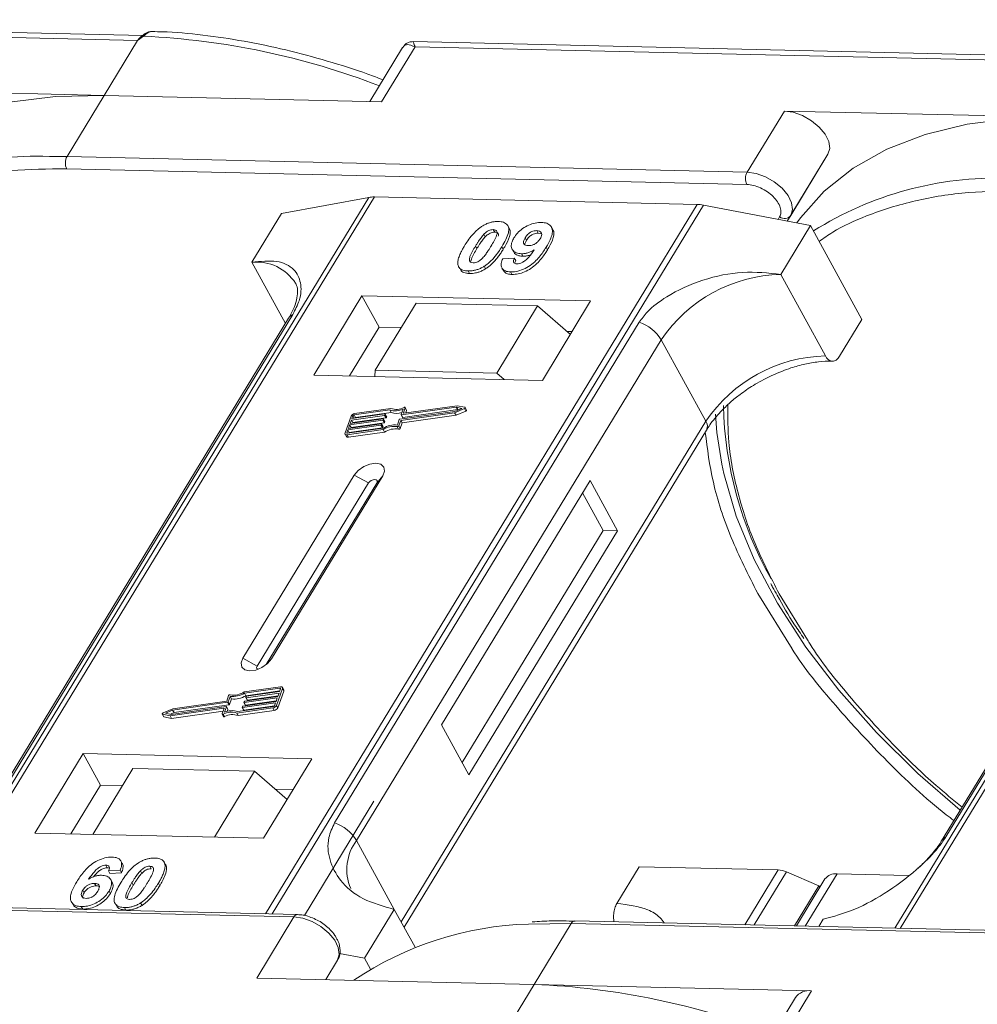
# Model space of a CAD drawing. Header units: millimetres. Extents: x -645 to 830, y -176 to 857.
# Tile 61 of 76: x 460 to 504, y 659 to 704. Entities that reach past the tile are written whole.
import ezdxf

# ---------------------------------------------------------------- set-up
doc = ezdxf.new("R2010")
doc.units = ezdxf.units.MM

msp = doc.modelspace()

# ---------------------------------------------------------------- linework, layer by layer
at = {"color": 7, "linetype": 'Continuous', "lineweight": 15}
for p, q in [((465.817, 703.328), (434.734, 704.041)), ((434.822, 703.807), (465.587, 703.101)), ((465.587, 703.101), (464.074, 700.615)), ((465.856, 703.29), (465.587, 703.101)), ((509.131, 702.334), (478.048, 703.047)), ((477.572, 702.779), (476.088, 700.339)), ((476.623, 700.327), (478.136, 702.813)), ((478.136, 702.813), (508.901, 702.107)), ((464.074, 700.615), (451.525, 700.903)), ((462.393, 697.853), (464.074, 700.615)), ((464.074, 700.615), (476.623, 700.327)), ((494.839, 699.909), (493.158, 697.147)), ((507.388, 699.621), (494.839, 699.909)), ((462.393, 697.853), (461.594, 697.858)), ((493.158, 697.147), (462.393, 697.853)), ((496.813, 697.951), (494.974, 694.929)), ((495.132, 695.189), (496.813, 697.951)), ((462.381, 697.293), (493.145, 696.587)), ((476.041, 696.002), (456.529, 663.936)), ((456.771, 663.93), (476.298, 696.021)), ((472.101, 695.277), (476.041, 696.002)), ((476.298, 696.021), (490.893, 695.687)), ((490.893, 695.687), (471.366, 663.595)), ((471.666, 663.588), (491.178, 695.655)), ((491.178, 695.655), (496.021, 694.729)), ((472.101, 695.277), (470.757, 693.068)), ((494.626, 695.119), (494.559, 695.008)), ((494.974, 694.929), (495.132, 695.189)), ((519.355, 695.009), (499.843, 662.942)), ((500.085, 662.936), (519.612, 695.028)), ((481.676, 694.545), (481.738, 694.432)), ((482.394, 694.609), (482.332, 694.722)), ((483.705, 694.387), (483.643, 694.5)), ((484.363, 694.55), (484.301, 694.664)), ((494.676, 692.519), (496.021, 694.729)), ((496.021, 694.729), (498.349, 690.473)), ((481.252, 694.335), (481.314, 694.221)), ((483.116, 694.177), (483.178, 694.063)), ((483.705, 694.387), (483.82, 694.363)), ((480.872, 693.803), (480.934, 693.69)), ((482.125, 693.658), (482.063, 693.771)), ((482.527, 693.655), (482.59, 693.541)), ((484.126, 693.631), (484.063, 693.745)), ((482.1, 693.224), (482.625, 693.259)), ((482.625, 693.259), (482.687, 693.146)), ((482.946, 693.453), (483.008, 693.34)), ((470.757, 693.068), (472.271, 690.3)), ((480.156, 692.799), (480.218, 692.685)), ((480.539, 692.675), (480.601, 692.562)), ((481.265, 692.886), (481.327, 692.773)), ((482.067, 692.805), (482.13, 692.692)), ((482.458, 692.631), (482.52, 692.518)), ((496.694, 688.831), (494.676, 692.519)), ((475.735, 691.553), (473.55, 687.963)), ((486.078, 691.316), (475.735, 691.553)), ((475.735, 691.553), (476.511, 690.135)), ((483.893, 687.725), (486.078, 691.316)), ((478.185, 691.217), (476.336, 688.179)), ((483.68, 691.091), (478.185, 691.217)), ((481.831, 688.053), (483.68, 691.091)), ((483.68, 691.091), (485.16, 689.806)), ((472.418, 690.543), (458.637, 667.894)), ((458.83, 668.062), (472.611, 690.711)), ((497.34, 688.816), (498.349, 690.473)), ((488.275, 690.352), (474.493, 667.702)), ((476.511, 690.135), (475.166, 687.926)), ((477.512, 690.112), (476.511, 690.135)), ((475.49, 666.913), (489.272, 689.562)), ((485.238, 689.935), (485.006, 689.94)), ((491.29, 685.874), (489.272, 689.562)), ((515.732, 689.549), (501.951, 666.9)), ((502.144, 667.068), (515.925, 689.717)), ((476.336, 688.179), (476.315, 687.899)), ((481.831, 688.053), (476.336, 688.179)), ((473.55, 687.963), (483.893, 687.725)), ((482.163, 687.765), (481.831, 688.053)), ((476.988, 686.388), (475.379, 686.16)), ((477.037, 686.456), (475.402, 686.224)), ((477.05, 686.275), (476.988, 686.388)), ((477.504, 686.174), (477.592, 686.421)), ((480.002, 686.514), (477.519, 686.161)), ((477.581, 686.047), (480.064, 686.4)), ((477.609, 686.249), (477.692, 686.48)), ((480.042, 686.58), (477.624, 686.236)), ((477.754, 686.383), (477.692, 686.497)), ((477.692, 686.48), (477.754, 686.367)), ((479.927, 686.261), (480.37, 686.447)), ((479.933, 686.322), (480.259, 686.459)), ((480.259, 686.459), (480.002, 686.514)), ((480.064, 686.4), (480.002, 686.514)), ((480.391, 686.506), (480.042, 686.58)), ((480.064, 686.4), (480.1, 686.392)), ((480.37, 686.447), (480.432, 686.333)), ((480.467, 686.383), (480.405, 686.496)), ((475.244, 686.11), (474.969, 685.344)), ((475.2, 685.771), (476.694, 685.983)), ((476.752, 686.143), (475.257, 685.931)), ((475.28, 685.995), (476.774, 686.207)), ((475.326, 686.122), (475.28, 685.995)), ((475.319, 685.817), (476.814, 686.029)), ((475.388, 686.01), (475.326, 686.122)), ((475.379, 686.16), (475.441, 686.046)), ((475.441, 686.046), (477.05, 686.275)), ((476.709, 685.97), (476.698, 685.938)), ((476.771, 685.865), (476.709, 685.978)), ((476.771, 685.857), (476.709, 685.97)), ((476.814, 686.029), (476.752, 686.143)), ((476.789, 686.194), (476.778, 686.162)), ((476.84, 686.048), (476.778, 686.162)), ((476.851, 686.088), (476.789, 686.202)), ((476.851, 686.08), (476.789, 686.194)), ((476.84, 686.048), (476.851, 686.08)), ((477.335, 685.704), (477.423, 685.95)), ((477.45, 685.969), (479.933, 686.322)), ((477.489, 685.914), (479.927, 686.261)), ((477.504, 686.166), (477.566, 686.052)), ((477.581, 686.047), (477.519, 686.161)), ((477.551, 685.801), (479.989, 686.147)), ((477.616, 686.237), (477.609, 686.249)), ((477.712, 686.249), (477.754, 686.367)), ((479.989, 686.147), (479.927, 686.261)), ((479.989, 686.147), (480.432, 686.333)), ((475.058, 685.266), (476.693, 685.498)), ((475.081, 685.33), (476.69, 685.559)), ((476.591, 685.696), (475.097, 685.484)), ((475.12, 685.548), (476.614, 685.76)), ((475.177, 685.707), (475.12, 685.548)), ((475.159, 685.37), (476.653, 685.583)), ((476.671, 685.919), (475.177, 685.707)), ((475.239, 685.594), (475.177, 685.707)), ((475.257, 685.931), (475.2, 685.771)), ((475.228, 685.563), (475.239, 685.594)), ((475.239, 685.594), (476.733, 685.806)), ((475.319, 685.817), (475.257, 685.931)), ((475.308, 685.786), (475.319, 685.817)), ((476.653, 685.583), (476.591, 685.696)), ((476.629, 685.747), (476.617, 685.715)), ((476.679, 685.601), (476.617, 685.715)), ((476.691, 685.642), (476.629, 685.755)), ((476.629, 685.747), (476.691, 685.633)), ((476.733, 685.806), (476.671, 685.919)), ((476.679, 685.601), (476.691, 685.633)), ((476.755, 685.385), (476.693, 685.498)), ((476.76, 685.825), (476.698, 685.938)), ((476.76, 685.825), (476.771, 685.857)), ((477.331, 685.63), (477.393, 685.517)), ((477.4, 685.667), (477.489, 685.914)), ((477.462, 685.554), (477.4, 685.667)), ((477.462, 685.554), (477.551, 685.801)), ((477.551, 685.801), (477.489, 685.914)), ((491.29, 685.874), (477.508, 663.225)), ((474.97, 685.295), (475.032, 685.182)), ((475.097, 685.484), (475.051, 685.356)), ((475.051, 685.356), (475.065, 685.33)), ((475.12, 685.153), (475.058, 685.266)), ((475.159, 685.37), (475.097, 685.484)), ((475.12, 685.153), (476.755, 685.385)), ((475.148, 685.34), (475.159, 685.37)), ((477.637, 662.99), (491.32, 685.478)), ((475.386, 683.439), (470.344, 675.153)), ((471.637, 675.123), (476.679, 683.41)), ((475.386, 683.439), (476.034, 683.088)), ((476.679, 683.41), (476.403, 683.08)), ((476.034, 683.088), (470.992, 674.802)), ((471.406, 674.868), (476.403, 683.08)), ((486.053, 683.194), (479.33, 672.146)), ((487.295, 680.925), (486.053, 683.194)), ((486.648, 680.94), (485.717, 682.642)), ((480.261, 670.444), (486.648, 680.94)), ((480.572, 669.877), (487.295, 680.925)), ((487.295, 680.925), (486.648, 680.94)), ((493.634, 678.089), (495.189, 675.58)), ((495.883, 675.988), (494.604, 678.066)), ((470.992, 674.802), (470.344, 675.153)), ((471.637, 675.123), (471.467, 674.92)), ((472.047, 673.863), (470.413, 673.631)), ((472.025, 673.799), (470.415, 673.571)), ((470.478, 673.457), (470.415, 673.571)), ((470.478, 673.457), (472.02, 673.676)), ((471.986, 673.582), (470.491, 673.37)), ((470.514, 673.433), (472.008, 673.646)), ((471.862, 673.019), (472.137, 673.785)), ((471.924, 672.905), (472.199, 673.671)), ((471.928, 673.422), (471.986, 673.582)), ((472.008, 673.646), (472.054, 673.773)), ((472.048, 673.756), (472.025, 673.799)), ((472.198, 673.721), (472.136, 673.834)), ((472.137, 673.785), (472.199, 673.671)), ((469.655, 673.16), (467.172, 672.807)), ((469.617, 673.215), (467.178, 672.869)), ((467.234, 672.694), (469.718, 673.047)), ((469.705, 673.462), (469.617, 673.215)), ((469.718, 673.047), (469.655, 673.16)), ((469.77, 673.426), (469.682, 673.179)), ((469.744, 673.065), (469.682, 673.179)), ((469.744, 673.065), (469.833, 673.312)), ((469.833, 673.312), (469.77, 673.426)), ((471.825, 673.135), (470.331, 672.923)), ((470.354, 672.987), (471.848, 673.199)), ((470.396, 673.159), (470.408, 673.191)), ((470.396, 673.151), (470.458, 673.037)), ((471.905, 673.358), (470.411, 673.146)), ((470.473, 673.033), (470.411, 673.146)), ((470.434, 673.21), (471.928, 673.422)), ((470.473, 673.033), (471.859, 673.229)), ((470.476, 673.383), (470.488, 673.414)), ((470.477, 673.374), (470.539, 673.261)), ((470.553, 673.256), (470.491, 673.37)), ((470.553, 673.256), (471.939, 673.453)), ((471.779, 673.007), (471.825, 673.135)), ((471.848, 673.199), (471.905, 673.358)), ((466.7, 672.633), (466.762, 672.52)), ((466.714, 672.624), (467.063, 672.55)), ((466.777, 672.51), (466.714, 672.624)), ((467.178, 672.869), (466.736, 672.682)), ((467.172, 672.807), (466.847, 672.67)), ((466.847, 672.67), (467.103, 672.616)), ((467.063, 672.55), (469.481, 672.893)), ((467.067, 672.624), (467.234, 672.694)), ((467.103, 672.616), (469.587, 672.968)), ((467.126, 672.436), (469.456, 672.767)), ((467.234, 672.694), (467.172, 672.807)), ((469.496, 672.88), (469.413, 672.649)), ((469.414, 672.632), (469.476, 672.519)), ((469.524, 672.515), (469.462, 672.628)), ((469.493, 672.871), (469.481, 672.893)), ((469.602, 672.955), (469.513, 672.709)), ((469.663, 672.85), (469.601, 672.964)), ((469.664, 672.842), (469.602, 672.955)), ((469.63, 672.748), (469.664, 672.842)), ((470.069, 672.673), (471.704, 672.906)), ((470.131, 672.56), (470.069, 672.673)), ((470.117, 672.741), (471.726, 672.969)), ((470.131, 672.56), (471.766, 672.792)), ((470.316, 672.936), (470.327, 672.968)), ((470.316, 672.927), (470.378, 672.814)), ((470.393, 672.809), (470.331, 672.923)), ((470.393, 672.809), (471.779, 673.006)), ((471.704, 672.906), (471.766, 672.792)), ((471.924, 672.905), (471.862, 673.019)), ((466.777, 672.51), (467.126, 672.436)), ((467.126, 672.436), (467.063, 672.55)), ((479.33, 672.146), (480.572, 669.877)), ((463.129, 670.838), (460.945, 667.247)), ((473.473, 670.6), (463.129, 670.838)), ((463.129, 670.838), (463.905, 669.419)), ((471.288, 667.01), (473.473, 670.6)), ((465.378, 670.17), (463.563, 667.187)), ((465.378, 670.17), (470.873, 670.044)), ((469.058, 667.061), (470.873, 670.044)), ((470.873, 670.044), (472.353, 668.759)), ((463.905, 669.419), (462.561, 667.21)), ((464.907, 669.396), (463.905, 669.419)), ((472.633, 669.219), (471.801, 669.238)), ((476.275, 668.687), (473.132, 663.522)), ((460.945, 667.247), (471.288, 667.01)), ((475.49, 666.913), (477.197, 663.793)), ((464.893, 665.871), (464.831, 665.985)), ((466.748, 665.981), (466.743, 665.991)), ((464.152, 665.792), (464.215, 665.678)), ((464.799, 665.565), (464.273, 665.53)), ((464.273, 665.53), (464.336, 665.417)), ((464.799, 665.565), (464.861, 665.452)), ((465.773, 665.423), (465.711, 665.536)), ((466.136, 665.746), (466.198, 665.633)), ((466.813, 665.874), (466.876, 665.76)), ((487.264, 664.062), (488.273, 665.719)), ((488.273, 665.719), (494.558, 665.575)), ((494.558, 665.575), (493.051, 663.098)), ((494.935, 665.486), (493.476, 663.088)), ((494.935, 665.486), (496.403, 664.86)), ((464.336, 665.417), (464.861, 665.452)), ((464.434, 665.019), (464.372, 665.133)), ((496.674, 665.168), (495.382, 663.044)), ((495.784, 663.035), (497.224, 665.401)), ((500.442, 665.328), (497.224, 665.401)), ((463.105, 664.66), (463.167, 664.547)), ((463.644, 664.97), (463.706, 664.857)), ((464.293, 664.623), (464.355, 664.51)), ((465.331, 665.003), (465.393, 664.889)), ((466.524, 664.975), (466.586, 664.862)), ((495.299, 663.046), (496.403, 664.86)), ((496.443, 664.787), (496.403, 664.86)), ((441.889, 664.156), (472.654, 663.45)), ((472.818, 663.562), (442.053, 664.268)), ((462.597, 664.128), (462.659, 664.015)), ((463.041, 663.921), (463.103, 663.808)), ((464.565, 664.069), (464.627, 663.955)), ((464.998, 663.876), (465.06, 663.763)), ((465.724, 664.087), (465.786, 663.974)), ((477.197, 663.793), (475.853, 661.583)), ((477.197, 663.793), (478.135, 662.078)), ((472.654, 663.45), (470.973, 660.688)), ((516.132, 662.568), (485.367, 663.274)), ((496.393, 663.021), (496.592, 663.348)), ((483.26, 663.127), (485.203, 663.162)), ((483.522, 660.4), (485.203, 663.162)), ((485.203, 663.162), (515.968, 662.456)), ((474.628, 661.492), (474.095, 660.616)), ((474.095, 660.616), (474.628, 661.492)), ((474.716, 661.801), (475.853, 661.583)), ((475.853, 661.583), (476.122, 661.091)), ((470.973, 660.688), (483.522, 660.4)), ((483.522, 660.4), (482.01, 657.914)), ((496.072, 660.112), (483.522, 660.4)), ((494.559, 657.626), (496.072, 660.112)), ((495.339, 659.8), (493.658, 657.037))]:
    msp.add_line(p, q, dxfattribs=at)
at = {"color": 7, "linetype": 'Continuous', "lineweight": 15, "flags": 128}
for points in [[(465.856, 703.29), (465.841, 703.3), (465.828, 703.306), (465.816, 703.311), (465.805, 703.313), (465.797, 703.312), (465.791, 703.309), (465.786, 703.303), (465.783, 703.295)], [(464.074, 700.615), (461.867, 700.563), (459.799, 700.303), (457.891, 699.838), (456.164, 699.174), (454.639, 698.317), (453.33, 697.277), (452.254, 696.066), (452.092, 695.84)], [(496.813, 697.951), (496.893, 698.213), (496.849, 698.524), (496.686, 698.856), (496.417, 699.181), (496.065, 699.471), (495.662, 699.701), (495.241, 699.852), (494.839, 699.909)], [(507.388, 699.621), (505.181, 699.569), (503.113, 699.309), (501.205, 698.845), (499.478, 698.18), (497.953, 697.323), (496.644, 696.284), (495.568, 695.072), (495.406, 694.846)], [(495.132, 695.189), (495.212, 695.451), (495.168, 695.762), (495.005, 696.094), (494.736, 696.419), (494.385, 696.709), (493.981, 696.939), (493.56, 697.09), (493.158, 697.147)], [(477.643, 686.501), (477.654, 686.505), (477.665, 686.507), (477.674, 686.507), (477.683, 686.505), (477.689, 686.501), (477.692, 686.495), (477.694, 686.488), (477.692, 686.48)], [(480.391, 686.506), (480.399, 686.502), (480.405, 686.497), (480.407, 686.489), (480.405, 686.48), (480.4, 686.47), (480.392, 686.461), (480.382, 686.453), (480.37, 686.447)], [(476.694, 685.983), (476.698, 685.984), (476.702, 685.983), (476.705, 685.982), (476.707, 685.981), (476.709, 685.979), (476.71, 685.976), (476.71, 685.973), (476.709, 685.97)], [(476.774, 686.207), (476.778, 686.207), (476.782, 686.207), (476.785, 686.206), (476.787, 686.204), (476.789, 686.202), (476.79, 686.2), (476.79, 686.197), (476.789, 686.194)], [(477.519, 686.161), (477.515, 686.161), (477.511, 686.161), (477.508, 686.162), (477.506, 686.163), (477.504, 686.166), (477.503, 686.168), (477.503, 686.171), (477.504, 686.174)], [(477.624, 686.236), (477.62, 686.236), (477.616, 686.237), (477.613, 686.237), (477.611, 686.239), (477.609, 686.241), (477.608, 686.244), (477.608, 686.246), (477.609, 686.249)], [(480.432, 686.333), (480.444, 686.34), (480.454, 686.348), (480.462, 686.357), (480.467, 686.366), (480.469, 686.375), (480.467, 686.383)], [(492.008, 683.938), (491.789, 685.372), (491.732, 686.202)], [(476.614, 685.76), (476.618, 685.76), (476.621, 685.76), (476.624, 685.759), (476.627, 685.757), (476.629, 685.755), (476.629, 685.753), (476.63, 685.75), (476.629, 685.747)], [(475.058, 685.266), (475.034, 685.265), (475.013, 685.267), (474.995, 685.273), (474.98, 685.282), (474.97, 685.294), (474.965, 685.309), (474.964, 685.326), (474.969, 685.344)], [(475.051, 685.356), (475.05, 685.35), (475.05, 685.344), (475.052, 685.339), (475.055, 685.335), (475.06, 685.332), (475.066, 685.33), (475.073, 685.33), (475.081, 685.33)], [(476.679, 683.41), (476.758, 683.622), (476.727, 683.805), (476.59, 683.929), (476.369, 683.977), (476.096, 683.941), (475.813, 683.826), (475.564, 683.65), (475.386, 683.439)], [(502.789, 668.278), (500.875, 669.943), (499.001, 671.792), (497.308, 673.704), (495.813, 675.66), (494.533, 677.64), (493.481, 679.621), (492.667, 681.584), (492.101, 683.508), (492.008, 683.938)], [(476.403, 683.08), (476.426, 683.141), (476.417, 683.192), (476.378, 683.228), (476.314, 683.242), (476.237, 683.231), (476.156, 683.198), (476.085, 683.148), (476.034, 683.088)], [(470.344, 675.153), (470.264, 674.941), (470.296, 674.758), (470.432, 674.634), (470.654, 674.586), (470.927, 674.622), (471.21, 674.737), (471.459, 674.913), (471.637, 675.123)], [(470.992, 674.802), (470.97, 674.742), (470.979, 674.69), (471.018, 674.654), (471.022, 674.652)], [(472.054, 673.773), (472.056, 673.779), (472.056, 673.785), (472.054, 673.79), (472.05, 673.794), (472.046, 673.797), (472.039, 673.799), (472.032, 673.8), (472.025, 673.799)], [(472.047, 673.863), (472.071, 673.865), (472.092, 673.863), (472.11, 673.857), (472.125, 673.847), (472.135, 673.835), (472.141, 673.82), (472.141, 673.803), (472.137, 673.785)], [(470.411, 673.146), (470.407, 673.146), (470.404, 673.146), (470.401, 673.147), (470.398, 673.149), (470.396, 673.151), (470.396, 673.153), (470.395, 673.156), (470.396, 673.159)], [(470.491, 673.37), (470.487, 673.369), (470.484, 673.37), (470.481, 673.371), (470.478, 673.372), (470.477, 673.374), (470.476, 673.377), (470.476, 673.38), (470.476, 673.383)], [(466.714, 672.624), (466.706, 672.627), (466.7, 672.633), (466.698, 672.641), (466.7, 672.649), (466.705, 672.659), (466.713, 672.668), (466.724, 672.676), (466.736, 672.682)], [(469.462, 672.628), (469.451, 672.625), (469.441, 672.623), (469.431, 672.623), (469.423, 672.625), (469.417, 672.629), (469.413, 672.634), (469.412, 672.641), (469.413, 672.649)], [(469.481, 672.893), (469.485, 672.893), (469.489, 672.893), (469.492, 672.892), (469.494, 672.89), (469.496, 672.888), (469.497, 672.886), (469.497, 672.883), (469.496, 672.88)], [(469.587, 672.968), (469.591, 672.969), (469.594, 672.968), (469.597, 672.967), (469.6, 672.966), (469.601, 672.964), (469.602, 672.961), (469.602, 672.958), (469.602, 672.955)], [(470.331, 672.923), (470.327, 672.922), (470.323, 672.923), (470.32, 672.924), (470.318, 672.925), (470.316, 672.927), (470.315, 672.93), (470.315, 672.933), (470.316, 672.936)], [(469.476, 672.519), (469.479, 672.515), (469.485, 672.511), (469.493, 672.509), (469.503, 672.509), (469.513, 672.511), (469.524, 672.515)], [(472.654, 663.45), (473.056, 663.392), (473.477, 663.242), (473.88, 663.012), (474.232, 662.722), (474.501, 662.397), (474.664, 662.064), (474.708, 661.754), (474.628, 661.492)]]:
    msp.add_lwpolyline(points, dxfattribs=at)
at = {"color": 7, "linetype": 'Continuous', "lineweight": 15}
for centre, radius, start, end in [((464.33, 669.479), 33.846, 68.8867, 87.4164), ((461.101, 682.399), 15.467, 88.173, 122.2769), ((462.927, 697.561), 0.609, 151.2883, 206.0774), ((493.692, 696.855), 0.609, 151.2883, 206.0774), ((504.415, 681.405), 15.467, 88.173, 122.2769), ((476.262, 694.758), 1.264, 88.3644, 100.0749), ((490.846, 693.956), 1.731, 78.9596, 88.4511), ((494.843, 695.412), 0.365, 233.4992, 322.3259), ((470.973, 690.991), 2.088, 32.7281, 95.9449), ((494.827, 685.825), 6.695, 91.2925, 146.0732), ((472.789, 690.312), 0.437, 114.0472, 148.0355), ((487.697, 688.597), 1.847, 31.4947, 71.765), ((496.845, 682.138), 6.695, 91.2925, 146.0732), ((477.25, 687.162), 0.816, 251.2927, 294.8085), ((477.29, 687.148), 0.737, 249.8549, 298.6145), ((509.021, 687.025), 16.945, 181.473, 209.2705), ((475.428, 686.02), 0.206, 97.4207, 153.8527), ((475.388, 686.092), 0.0686, 97.4207, 153.8527), ((475.45, 685.978), 0.0692, 97.5763, 152.4403), ((476.747, 686.177), 0.0343, 277.4207, 333.8527), ((476.809, 686.063), 0.0343, 277.4207, 333.8527), ((476.842, 686.084), 0.00992, 336.9348, 26.0002), ((477.304, 686.997), 0.765, 250.6487, 287.8017), ((477.454, 685.935), 0.0343, 97.4207, 153.8527), ((477.577, 686.06), 0.0134, 216.6597, 287.1115), ((477.737, 686.375), 0.0192, 336.1246, 26.8104), ((476.587, 685.73), 0.0343, 277.4207, 333.8527), ((476.649, 685.617), 0.0343, 277.4207, 333.8527), ((476.667, 685.953), 0.0343, 277.4207, 333.8527), ((477.233, 684.653), 1.056, 84.4424, 120.9301), ((476.682, 685.637), 0.00992, 336.9348, 26.0002), ((477.181, 684.745), 0.898, 80.3986, 122.9491), ((476.729, 685.84), 0.0343, 277.4207, 333.8527), ((477.243, 684.632), 0.898, 80.3986, 122.9491), ((476.762, 685.861), 0.00992, 336.9348, 26.0002), ((477.34, 685.696), 0.0662, 261.7629, 334.647), ((477.402, 685.582), 0.0662, 261.7629, 334.647), ((490.982, 685.652), 0.38, 332.7392, 35.9387), ((475.096, 685.229), 0.0803, 216.6597, 287.1115), ((469.765, 673.434), 0.0662, 81.7629, 154.647), ((469.873, 674.477), 1.056, 264.4424, 300.9301), ((469.924, 674.384), 0.898, 260.3986, 302.9491), ((472.144, 673.695), 0.0595, 336.9348, 26.0002), ((469.651, 673.194), 0.0343, 277.4207, 333.8527), ((469.713, 673.081), 0.0343, 277.4207, 333.8527), ((469.935, 674.363), 1.056, 264.4424, 300.9301), ((470.438, 673.176), 0.0343, 97.4207, 153.8527), ((470.469, 673.045), 0.0134, 216.6597, 287.1115), ((470.519, 673.399), 0.0343, 97.4207, 153.8527), ((470.549, 673.269), 0.0134, 216.6597, 287.1115), ((469.815, 671.981), 0.737, 69.8549, 118.6145), ((469.855, 671.968), 0.816, 71.2927, 114.8085), ((469.877, 671.868), 0.737, 69.8549, 118.6145), ((469.655, 672.846), 0.00992, 336.9348, 26.0002), ((470.358, 672.953), 0.0343, 97.4207, 153.8527), ((470.389, 672.822), 0.0134, 216.6597, 287.1115), ((471.677, 673.11), 0.206, 277.4207, 333.8527), ((471.718, 673.037), 0.0686, 277.4207, 333.8527), ((471.739, 672.996), 0.206, 277.4207, 333.8527), ((466.779, 672.529), 0.0191, 210.2186, 262.8226), ((473.915, 665.948), 1.847, 31.4947, 71.765), ((477.242, 665.596), 2.191, 143.0587, 202.974), ((502.322, 666.669), 0.437, 114.0436, 148.1804), ((494.513, 664.537), 1.039, 66.0507, 87.522), ((497.152, 664.808), 0.598, 83.0653, 142.99), ((472.827, 663.373), 0.189, 92.0598, 156.0028), ((485.383, 663.075), 0.199, 94.3757, 154.3004), ((483.681, 648.308), 14.825, 91.6287, 124.0831), ((482.103, 626.329), 34.1, 68.9709, 87.6149), ((495.967, 659.34), 0.779, 82.2958, 143.7595)]:
    msp.add_arc(centre, radius, start, end, dxfattribs=at)
for points, knots in [([(466.23, 703.509), (466.19, 703.506), (466.105, 703.501), (465.953, 703.435), (465.852, 703.357), (465.79, 703.309)], [0, 0, 0, 0, 0.249637, 0.538323, 1, 1, 1, 1]), ([(466.267, 703.509), (466.262, 703.511), (466.227, 703.521), (466.154, 703.5), (466.052, 703.456), (465.953, 703.383), (465.886, 703.319), (465.856, 703.29)], [0, 0, 0, 0, 0.0330436, 0.2854264, 0.5318753, 0.785768, 1, 1, 1, 1]), ([(476.685, 701.321), (476.456, 701.409), (475.615, 701.73), (474.144, 702.191), (472.275, 702.694), (470.392, 703.089), (468.524, 703.358), (467.142, 703.495), (466.408, 703.5), (466.266, 703.501)], [0, 0, 0, 0, 0.0642572, 0.235538, 0.4114542, 0.5906981, 0.772379, 0.9558843, 1, 1, 1, 1]), ([(465.797, 703.312), (465.785, 703.303), (465.762, 703.287), (465.739, 703.269), (465.728, 703.261)], [0, 0, 0, 0, 0.518796, 1, 1, 1, 1]), ([(478.136, 702.813), (478.01, 702.864), (477.815, 702.943), (477.64, 702.882), (477.576, 702.779), (477.547, 702.733)], [0, 0, 0, 0, 0.498413, 0.772928, 1, 1, 1, 1]), ([(478.047, 703.047), (477.989, 703.044), (477.89, 703.038), (477.725, 702.961), (477.649, 702.874), (477.608, 702.827)], [0, 0, 0, 0, 0.389383, 0.666862, 1, 1, 1, 1]), ([(478.048, 703.041), (478.048, 703.043), (478.047, 703.065), (478.067, 702.99), (478.113, 702.872), (478.136, 702.813)], [0, 0, 0, 0, 0.044603, 0.521109, 1, 1, 1, 1]), ([(453.101, 695.002), (453.301, 695.145), (453.939, 695.599), (455.369, 696.25), (457.4, 696.885), (459.797, 697.272), (461.528, 697.286), (462.381, 697.293)], [0, 0, 0, 0, 0.088375, 0.281114, 0.527622, 0.767417, 1, 1, 1, 1]), ([(493.145, 696.587), (493.242, 696.578), (493.44, 696.56), (493.765, 696.441), (494.074, 696.265), (494.339, 696.046), (494.543, 695.8), (494.668, 695.546), (494.705, 695.305), (494.652, 695.18), (494.626, 695.119)], [0, 0, 0, 0, 0.1222496, 0.25, 0.3777504, 0.5, 0.6222496, 0.75, 0.8777504, 1, 1, 1, 1]), ([(496.415, 694.008), (496.615, 694.151), (497.253, 694.605), (498.683, 695.257), (500.714, 695.891), (503.111, 696.278), (504.842, 696.292), (505.695, 696.299)], [0, 0, 0, 0, 0.088375, 0.281114, 0.527622, 0.767417, 1, 1, 1, 1]), ([(481.174, 694.702), (481.22, 694.73), (481.312, 694.784), (481.46, 694.846), (481.61, 694.889), (481.733, 694.907), (481.829, 694.914), (481.877, 694.913), (481.9, 694.913)], [0, 0, 0, 0, 0.193776, 0.3936, 0.587864, 0.788908, 0.894169, 1, 1, 1, 1]), ([(481.9, 694.913), (481.984, 694.906), (482.153, 694.89), (482.314, 694.776), (482.391, 694.609), (482.352, 694.274), (482.186, 693.985), (482.063, 693.771)], [0, 0, 0, 0, 0.147566, 0.296688, 0.431278, 0.580404, 1, 1, 1, 1]), ([(482.606, 694.167), (482.656, 694.241), (482.757, 694.39), (482.992, 694.597), (483.273, 694.756), (483.578, 694.858), (483.762, 694.865), (483.857, 694.868)], [0, 0, 0, 0, 0.197927, 0.397728, 0.597413, 0.790584, 1, 1, 1, 1]), ([(483.857, 694.868), (483.941, 694.861), (484.11, 694.845), (484.275, 694.728), (484.361, 694.555), (484.336, 694.256), (484.2, 693.974), (484.083, 693.777), (484.063, 693.745)], [0, 0, 0, 0, 0.148288, 0.297745, 0.443713, 0.607791, 0.934708, 1, 1, 1, 1]), ([(480.375, 693.815), (480.421, 693.888), (480.526, 694.056), (480.751, 694.347), (480.984, 694.578), (481.156, 694.69), (481.174, 694.702)], [0, 0, 0, 0, 0.236731, 0.537555, 0.949668, 1, 1, 1, 1]), ([(481.252, 694.335), (481.29, 694.373), (481.352, 694.434), (481.465, 694.502), (481.567, 694.537), (481.637, 694.545), (481.672, 694.545), (481.676, 694.545)], [0, 0, 0, 0, 0.334804, 0.542561, 0.750382, 0.970721, 1, 1, 1, 1]), ([(481.314, 694.221), (481.352, 694.259), (481.415, 694.321), (481.527, 694.389), (481.629, 694.423), (481.699, 694.431), (481.734, 694.432), (481.738, 694.432)], [0, 0, 0, 0, 0.334804, 0.542561, 0.750382, 0.970721, 1, 1, 1, 1]), ([(481.676, 694.545), (481.711, 694.541), (481.774, 694.534), (481.833, 694.49), (481.857, 694.407), (481.827, 694.254), (481.717, 694.036), (481.618, 693.871), (481.568, 693.787)], [0, 0, 0, 0, 0.104614, 0.188814, 0.273512, 0.444127, 0.719481, 1, 1, 1, 1]), ([(481.738, 694.432), (481.773, 694.428), (481.836, 694.421), (481.895, 694.376), (481.916, 694.316), (481.905, 694.267), (481.899, 694.244)], [0, 0, 0, 0, 0.293658, 0.530016, 0.767769, 1, 1, 1, 1]), ([(482.125, 693.658), (482.168, 693.732), (482.304, 693.962), (482.434, 694.266), (482.454, 694.515), (482.399, 694.583), (482.383, 694.602)], [0, 0, 0, 0, 0.220552, 0.687786, 0.91457, 1, 1, 1, 1]), ([(483.116, 694.177), (483.148, 694.225), (483.199, 694.301), (483.307, 694.399), (483.414, 694.456), (483.531, 694.495), (483.603, 694.498), (483.643, 694.5)], [0, 0, 0, 0, 0.2913202, 0.4655393, 0.6416315, 0.798664, 1, 1, 1, 1]), ([(483.643, 694.5), (483.685, 694.495), (483.768, 694.485), (483.842, 694.418), (483.872, 694.329), (483.847, 694.227), (483.81, 694.16), (483.793, 694.129)], [0, 0, 0, 0, 0.207955, 0.420406, 0.62732, 0.827707, 1, 1, 1, 1]), ([(484.126, 693.631), (484.169, 693.705), (484.299, 693.928), (484.414, 694.228), (484.422, 694.466), (484.365, 694.531), (484.353, 694.544)], [0, 0, 0, 0, 0.2271221, 0.6848597, 0.9348975, 1, 1, 1, 1]), ([(480.872, 693.803), (480.895, 693.84), (480.94, 693.914), (481.005, 694.013), (481.065, 694.102), (481.122, 694.18), (481.182, 694.259), (481.228, 694.309), (481.252, 694.335)], [0, 0, 0, 0, 0.205942, 0.411959, 0.558149, 0.704502, 0.851801, 1, 1, 1, 1]), ([(480.934, 693.69), (480.957, 693.727), (481.002, 693.8), (481.067, 693.9), (481.127, 693.989), (481.184, 694.067), (481.244, 694.145), (481.29, 694.196), (481.314, 694.221)], [0, 0, 0, 0, 0.2059417, 0.4119594, 0.558149, 0.7045024, 0.8518015, 1, 1, 1, 1]), ([(482.946, 693.453), (482.863, 693.462), (482.695, 693.48), (482.541, 693.604), (482.471, 693.777), (482.501, 693.975), (482.574, 694.109), (482.606, 694.167)], [0, 0, 0, 0, 0.210189, 0.421773, 0.623603, 0.837034, 1, 1, 1, 1]), ([(483.254, 693.82), (483.213, 693.824), (483.135, 693.832), (483.061, 693.886), (483.033, 693.96), (483.052, 694.061), (483.092, 694.134), (483.116, 694.177)], [0, 0, 0, 0, 0.213937, 0.398075, 0.583091, 0.751666, 1, 1, 1, 1]), ([(483.104, 693.864), (483.107, 693.887), (483.113, 693.951), (483.153, 694.02), (483.178, 694.063)], [0, 0, 0, 0, 0.366323, 1, 1, 1, 1]), ([(483.178, 694.063), (483.21, 694.111), (483.261, 694.187), (483.369, 694.285), (483.476, 694.343), (483.593, 694.382), (483.665, 694.385), (483.705, 694.387)], [0, 0, 0, 0, 0.29132, 0.465539, 0.641632, 0.798664, 1, 1, 1, 1]), ([(483.793, 694.129), (483.764, 694.086), (483.714, 694.012), (483.601, 693.92), (483.487, 693.861), (483.365, 693.823), (483.291, 693.821), (483.254, 693.82)], [0, 0, 0, 0, 0.2673945, 0.4472142, 0.6271221, 0.8130653, 1, 1, 1, 1]), ([(480.085, 692.916), (480.078, 692.947), (480.064, 693.008), (480.073, 693.141), (480.118, 693.312), (480.2, 693.499), (480.287, 693.667), (480.345, 693.765), (480.375, 693.815)], [0, 0, 0, 0, 0.1184406, 0.2393457, 0.4595932, 0.6849248, 0.8422399, 1, 1, 1, 1]), ([(480.763, 693.044), (480.721, 693.049), (480.654, 693.058), (480.601, 693.109), (480.585, 693.195), (480.618, 693.348), (480.73, 693.563), (480.824, 693.723), (480.872, 693.803)], [0, 0, 0, 0, 0.1253702, 0.2022903, 0.2791788, 0.4647576, 0.7305818, 1, 1, 1, 1]), ([(480.666, 693.121), (480.67, 693.151), (480.683, 693.255), (480.795, 693.451), (480.887, 693.61), (480.934, 693.69)], [0, 0, 0, 0, 0.166989, 0.580698, 1, 1, 1, 1]), ([(481.568, 693.787), (481.545, 693.75), (481.5, 693.677), (481.435, 693.577), (481.375, 693.488), (481.318, 693.409), (481.258, 693.331), (481.211, 693.28), (481.187, 693.254)], [0, 0, 0, 0, 0.20527, 0.410616, 0.55715, 0.703844, 0.851471, 1, 1, 1, 1]), ([(482.063, 693.771), (482.016, 693.698), (481.911, 693.53), (481.691, 693.245), (481.46, 693.015), (481.29, 692.903), (481.265, 692.886)], [0, 0, 0, 0, 0.237281, 0.538591, 0.932677, 1, 1, 1, 1]), ([(481.327, 692.773), (481.37, 692.802), (481.458, 692.862), (481.605, 692.987), (481.76, 693.147), (481.905, 693.328), (482.026, 693.499), (482.092, 693.605), (482.125, 693.658)], [0, 0, 0, 0, 0.118595, 0.239509, 0.447458, 0.659935, 0.829685, 1, 1, 1, 1]), ([(484.063, 693.745), (484.017, 693.671), (483.876, 693.45), (483.631, 693.144), (483.28, 692.867), (482.954, 692.705), (482.669, 692.635), (482.514, 692.632), (482.458, 692.631)], [0, 0, 0, 0, 0.142337, 0.429127, 0.589943, 0.751205, 0.909895, 1, 1, 1, 1]), ([(482.52, 692.518), (482.611, 692.521), (482.793, 692.528), (483.094, 692.627), (483.391, 692.787), (483.731, 693.07), (483.959, 693.366), (484.092, 693.577), (484.126, 693.631)], [0, 0, 0, 0, 0.14324, 0.28761, 0.430449, 0.591135, 0.89544, 1, 1, 1, 1]), ([(482.6, 693.547), (482.612, 693.521), (482.65, 693.435), (482.795, 693.358), (482.945, 693.345), (483.008, 693.34)], [0, 0, 0, 0, 0.20752, 0.66568, 1, 1, 1, 1]), ([(482.746, 692.998), (482.783, 693), (482.857, 693.005), (482.988, 693.057), (483.136, 693.149), (483.329, 693.347), (483.446, 693.513), (483.526, 693.627)], [0, 0, 0, 0, 0.112015, 0.224355, 0.367768, 0.565827, 1, 1, 1, 1]), ([(483.526, 693.627), (483.48, 693.601), (483.386, 693.548), (483.261, 693.501), (483.162, 693.474), (483.089, 693.461), (483.016, 693.454), (482.97, 693.453), (482.946, 693.453)], [0, 0, 0, 0, 0.243491, 0.496266, 0.61821, 0.741704, 0.870158, 1, 1, 1, 1]), ([(472.611, 690.711), (472.717, 690.922), (472.988, 691.462), (473, 692.177), (472.68, 692.812), (471.947, 693.185), (471.152, 693.107), (470.757, 693.068)], [0, 0, 0, 0, 0.125713, 0.321276, 0.524466, 0.763484, 1, 1, 1, 1]), ([(481.187, 693.254), (481.149, 693.216), (481.087, 693.155), (480.975, 693.087), (480.874, 693.053), (480.804, 693.044), (480.768, 693.044), (480.763, 693.044)], [0, 0, 0, 0, 0.333678, 0.540413, 0.747264, 0.961209, 1, 1, 1, 1]), ([(482.458, 692.631), (482.374, 692.64), (482.222, 692.654), (482.081, 692.759), (482.018, 692.918), (482.044, 693.084), (482.088, 693.194), (482.1, 693.224)], [0, 0, 0, 0, 0.2427882, 0.4388655, 0.6348012, 0.9009361, 1, 1, 1, 1]), ([(482.625, 693.259), (482.607, 693.215), (482.579, 693.147), (482.589, 693.066), (482.63, 693.022), (482.688, 693.002), (482.73, 692.999), (482.746, 692.998)], [0, 0, 0, 0, 0.3447142, 0.5290593, 0.7142089, 0.8921959, 1, 1, 1, 1]), ([(482.652, 693.019), (482.654, 693.042), (482.658, 693.083), (482.678, 693.127), (482.687, 693.146)], [0, 0, 0, 0, 0.569737, 1, 1, 1, 1]), ([(483.008, 693.34), (483.053, 693.341), (483.143, 693.342), (483.263, 693.369), (483.333, 693.393), (483.352, 693.4)], [0, 0, 0, 0, 0.409454, 0.83528, 1, 1, 1, 1]), ([(480.539, 692.675), (480.496, 692.678), (480.411, 692.682), (480.297, 692.709), (480.2, 692.755), (480.14, 692.812), (480.104, 692.867), (480.091, 692.9), (480.085, 692.916)], [0, 0, 0, 0, 0.192635, 0.388697, 0.582015, 0.783044, 0.890959, 1, 1, 1, 1]), ([(480.221, 692.687), (480.232, 692.675), (480.264, 692.64), (480.346, 692.601), (480.442, 692.576), (480.529, 692.565), (480.577, 692.563), (480.601, 692.562)], [0, 0, 0, 0, 0.143925, 0.415852, 0.697483, 0.848301, 1, 1, 1, 1]), ([(481.265, 692.886), (481.219, 692.859), (481.127, 692.804), (480.979, 692.743), (480.829, 692.7), (480.706, 692.681), (480.61, 692.675), (480.562, 692.675), (480.539, 692.675)], [0, 0, 0, 0, 0.193769, 0.393564, 0.587886, 0.789131, 0.894283, 1, 1, 1, 1]), ([(480.601, 692.562), (480.645, 692.562), (480.733, 692.563), (480.876, 692.584), (481.025, 692.624), (481.151, 692.675), (481.252, 692.727), (481.302, 692.758), (481.327, 692.773)], [0, 0, 0, 0, 0.193594, 0.390501, 0.584817, 0.78683, 0.892868, 1, 1, 1, 1]), ([(482.133, 692.694), (482.165, 692.651), (482.227, 692.568), (482.383, 692.525), (482.486, 692.52), (482.52, 692.518)], [0, 0, 0, 0, 0.4158523, 0.8021376, 1, 1, 1, 1]), ([(494.676, 692.519), (494.109, 692.58), (492.974, 692.703), (491.132, 692.322), (489.661, 691.647), (488.705, 690.939), (488.391, 690.511), (488.275, 690.352)], [0, 0, 0, 0, 0.249096, 0.498243, 0.745205, 0.90541, 1, 1, 1, 1]), ([(472.722, 692.118), (472.732, 692.104), (472.794, 692.02), (472.827, 691.836), (472.812, 691.472), (472.692, 691.039), (472.506, 690.705), (472.416, 690.542)], [0, 0, 0, 0, 0.054359, 0.333223, 0.559722, 0.78604, 1, 1, 1, 1]), ([(497.34, 688.816), (497.299, 688.76), (497.217, 688.649), (497.063, 688.581), (496.908, 688.6), (496.78, 688.693), (496.718, 688.792), (496.694, 688.831)], [0, 0, 0, 0, 0.2146939, 0.4293877, 0.6440816, 0.8587754, 1, 1, 1, 1]), ([(493.799, 687.705), (494.114, 687.863), (494.557, 688.085), (495.221, 688.318), (495.774, 688.472), (496.388, 688.57), (496.808, 688.607), (496.996, 688.59), (497.009, 688.589)], [0, 0, 0, 0, 0.288391, 0.40474, 0.594322, 0.785544, 0.984773, 1, 1, 1, 1]), ([(491.334, 685.479), (491.378, 685.556), (491.531, 685.826), (491.898, 686.256), (492.372, 686.718), (492.871, 687.122), (493.345, 687.448), (493.678, 687.636), (493.799, 687.705)], [0, 0, 0, 0, 0.097286, 0.340622, 0.525469, 0.686972, 0.885597, 1, 1, 1, 1]), ([(494.604, 678.066), (494.218, 678.827), (493.433, 680.371), (492.683, 682.675), (492.281, 684.781), (492.282, 686.058), (492.283, 686.618)], [0, 0, 0, 0, 0.255322, 0.518562, 0.789217, 1, 1, 1, 1]), ([(491.26, 685.379), (491.357, 684.631), (491.556, 683.088), (492.355, 680.63), (493.209, 678.933), (493.634, 678.089)], [0, 0, 0, 0, 0.321295, 0.662487, 1, 1, 1, 1]), ([(494.224, 678.542), (494.251, 678.485), (494.335, 678.305), (494.446, 678.124), (494.522, 678.001)], [0, 0, 0, 0, 0.317467, 1, 1, 1, 1]), ([(494.522, 678.001), (494.769, 677.554), (495.127, 676.902), (495.581, 676.256), (495.723, 676.053)], [0, 0, 0, 0, 0.685846, 1, 1, 1, 1]), ([(502.876, 668.42), (502.482, 668.744), (501.42, 669.615), (499.674, 671.295), (497.754, 673.429), (496.445, 675.068), (495.925, 675.92), (495.883, 675.988)], [0, 0, 0, 0, 0.139905, 0.376826, 0.679842, 0.974606, 1, 1, 1, 1]), ([(495.189, 675.58), (495.191, 675.575), (495.729, 674.707), (497.143, 672.979), (499.464, 670.472), (501.3, 668.731), (502.392, 667.901), (502.507, 667.814)], [0, 0, 0, 0, 0.001708, 0.316913, 0.637904, 0.961869, 1, 1, 1, 1]), ([(474.493, 667.702), (474.393, 667.481), (474.137, 666.914), (474.235, 665.998), (474.737, 665.031), (475.718, 664.204), (476.706, 663.93), (477.197, 663.793)], [0, 0, 0, 0, 0.125713, 0.321276, 0.524466, 0.763484, 1, 1, 1, 1]), ([(496.592, 663.348), (497.058, 663.471), (497.991, 663.718), (499.564, 664.591), (500.857, 665.59), (501.726, 666.458), (502.03, 666.903), (502.144, 667.068)], [0, 0, 0, 0, 0.249096, 0.498243, 0.745205, 0.90541, 1, 1, 1, 1]), ([(501.949, 666.899), (501.946, 666.894), (501.861, 666.728), (501.578, 666.366), (501.217, 665.954), (500.953, 665.724), (500.883, 665.662)], [0, 0, 0, 0, 0.014876, 0.423831, 0.846052, 1, 1, 1, 1]), ([(462.835, 665.045), (462.882, 665.119), (463.022, 665.34), (463.268, 665.646), (463.619, 665.923), (463.944, 666.085), (464.23, 666.155), (464.384, 666.158), (464.44, 666.159)], [0, 0, 0, 0, 0.142337, 0.429127, 0.589943, 0.751205, 0.909895, 1, 1, 1, 1]), ([(464.44, 666.159), (464.525, 666.151), (464.677, 666.136), (464.817, 666.03), (464.88, 665.874), (464.855, 665.708), (464.812, 665.597), (464.799, 665.565)], [0, 0, 0, 0, 0.2426908, 0.4390024, 0.635006, 0.8950587, 1, 1, 1, 1]), ([(464.836, 665.018), (464.882, 665.092), (464.987, 665.26), (465.212, 665.55), (465.444, 665.78), (465.615, 665.891), (465.634, 665.904)], [0, 0, 0, 0, 0.237381, 0.538918, 0.949082, 1, 1, 1, 1]), ([(465.634, 665.904), (465.68, 665.931), (465.772, 665.986), (465.92, 666.047), (466.07, 666.09), (466.192, 666.108), (466.289, 666.115), (466.336, 666.115), (466.36, 666.114)], [0, 0, 0, 0, 0.193776, 0.3936, 0.587864, 0.788908, 0.894169, 1, 1, 1, 1]), ([(466.36, 666.114), (466.402, 666.112), (466.488, 666.108), (466.601, 666.081), (466.698, 666.035), (466.759, 665.978), (466.795, 665.922), (466.807, 665.89), (466.813, 665.874)], [0, 0, 0, 0, 0.192627, 0.388684, 0.582013, 0.783201, 0.891038, 1, 1, 1, 1]), ([(464.152, 665.792), (464.116, 665.789), (464.042, 665.785), (463.91, 665.732), (463.76, 665.639), (463.569, 665.441), (463.452, 665.275), (463.372, 665.162)], [0, 0, 0, 0, 0.112049, 0.22438, 0.370115, 0.570276, 1, 1, 1, 1]), ([(463.594, 665.268), (463.594, 665.268), (463.644, 665.338), (463.737, 665.445), (463.897, 665.577), (464.033, 665.647), (464.142, 665.677), (464.194, 665.678), (464.215, 665.678)], [0, 0, 0, 0, 0.000071, 0.368569, 0.571075, 0.774891, 0.911654, 1, 1, 1, 1]), ([(464.273, 665.53), (464.291, 665.573), (464.32, 665.641), (464.31, 665.722), (464.269, 665.768), (464.21, 665.788), (464.168, 665.791), (464.152, 665.792)], [0, 0, 0, 0, 0.33384, 0.524547, 0.716372, 0.891824, 1, 1, 1, 1]), ([(464.215, 665.678), (464.25, 665.677), (464.289, 665.676), (464.311, 665.658), (464.313, 665.657)], [0, 0, 0, 0, 0.900108, 1, 1, 1, 1]), ([(464.861, 665.452), (464.886, 665.524), (464.935, 665.668), (464.941, 665.819), (464.893, 665.866), (464.89, 665.869)], [0, 0, 0, 0, 0.4817849, 0.9693075, 1, 1, 1, 1]), ([(465.331, 665.003), (465.353, 665.039), (465.399, 665.113), (465.463, 665.213), (465.524, 665.302), (465.581, 665.381), (465.641, 665.459), (465.688, 665.51), (465.711, 665.536)], [0, 0, 0, 0, 0.20527, 0.410616, 0.557148, 0.703844, 0.851475, 1, 1, 1, 1]), ([(465.711, 665.536), (465.75, 665.574), (465.812, 665.635), (465.924, 665.703), (466.027, 665.738), (466.096, 665.746), (466.132, 665.746), (466.136, 665.746)], [0, 0, 0, 0, 0.334804, 0.542561, 0.750382, 0.970721, 1, 1, 1, 1]), ([(465.773, 665.423), (465.812, 665.46), (465.874, 665.522), (465.986, 665.59), (466.089, 665.624), (466.158, 665.632), (466.194, 665.633), (466.198, 665.633)], [0, 0, 0, 0, 0.334804, 0.542561, 0.750382, 0.970721, 1, 1, 1, 1]), ([(466.136, 665.746), (466.171, 665.742), (466.233, 665.735), (466.291, 665.692), (466.315, 665.613), (466.289, 665.461), (466.179, 665.242), (466.078, 665.072), (466.027, 664.987)], [0, 0, 0, 0, 0.105646, 0.186221, 0.267042, 0.431541, 0.712708, 1, 1, 1, 1]), ([(466.813, 665.874), (466.821, 665.843), (466.835, 665.782), (466.825, 665.652), (466.784, 665.487), (466.705, 665.304), (466.617, 665.132), (466.555, 665.028), (466.524, 664.975)], [0, 0, 0, 0, 0.118432, 0.239329, 0.449434, 0.664178, 0.83182, 1, 1, 1, 1]), ([(466.586, 664.862), (466.63, 664.935), (466.726, 665.1), (466.849, 665.372), (466.91, 665.607), (466.883, 665.729), (466.876, 665.76)], [0, 0, 0, 0, 0.2367747, 0.5279276, 0.8783337, 1, 1, 1, 1]), ([(466.876, 665.76), (466.865, 665.789), (466.848, 665.833), (466.813, 665.865), (466.802, 665.875)], [0, 0, 0, 0, 0.667997, 1, 1, 1, 1]), ([(463.041, 663.921), (462.957, 663.929), (462.789, 663.945), (462.624, 664.061), (462.538, 664.234), (462.563, 664.534), (462.699, 664.817), (462.816, 665.013), (462.835, 665.045)], [0, 0, 0, 0, 0.148269, 0.297647, 0.442421, 0.607851, 0.935658, 1, 1, 1, 1]), ([(463.372, 665.162), (463.419, 665.188), (463.513, 665.241), (463.637, 665.29), (463.736, 665.315), (463.81, 665.329), (463.882, 665.336), (463.929, 665.337), (463.952, 665.337)], [0, 0, 0, 0, 0.243654, 0.49576, 0.617892, 0.741503, 0.870025, 1, 1, 1, 1]), ([(463.952, 665.337), (464.036, 665.328), (464.204, 665.31), (464.356, 665.186), (464.427, 665.015), (464.399, 664.818), (464.326, 664.683), (464.293, 664.623)], [0, 0, 0, 0, 0.210216, 0.421975, 0.620016, 0.831037, 1, 1, 1, 1]), ([(464.355, 664.51), (464.394, 664.584), (464.472, 664.733), (464.49, 664.912), (464.44, 664.989), (464.424, 665.014)], [0, 0, 0, 0, 0.401791, 0.807526, 1, 1, 1, 1]), ([(464.998, 663.876), (464.914, 663.884), (464.745, 663.899), (464.583, 664.014), (464.502, 664.192), (464.557, 664.533), (464.722, 664.82), (464.836, 665.018)], [0, 0, 0, 0, 0.1475277, 0.2965695, 0.43214, 0.6087374, 1, 1, 1, 1]), ([(465.393, 664.889), (465.415, 664.926), (465.461, 665), (465.525, 665.099), (465.586, 665.189), (465.643, 665.267), (465.703, 665.346), (465.75, 665.397), (465.773, 665.423)], [0, 0, 0, 0, 0.20527, 0.410616, 0.557148, 0.703844, 0.851475, 1, 1, 1, 1]), ([(463.255, 664.29), (463.214, 664.295), (463.13, 664.305), (463.056, 664.372), (463.027, 664.461), (463.051, 664.562), (463.088, 664.629), (463.105, 664.66)], [0, 0, 0, 0, 0.207905, 0.419981, 0.630626, 0.821735, 1, 1, 1, 1]), ([(464.293, 664.623), (464.243, 664.549), (464.142, 664.4), (463.907, 664.192), (463.622, 664.031), (463.316, 663.931), (463.133, 663.925), (463.041, 663.921)], [0, 0, 0, 0, 0.197831, 0.3973, 0.59891, 0.798741, 1, 1, 1, 1]), ([(463.105, 664.66), (463.136, 664.706), (463.187, 664.781), (463.303, 664.873), (463.419, 664.931), (463.538, 664.967), (463.61, 664.969), (463.644, 664.97)], [0, 0, 0, 0, 0.276721, 0.45687, 0.637007, 0.824068, 1, 1, 1, 1]), ([(463.167, 664.547), (463.198, 664.592), (463.249, 664.667), (463.365, 664.76), (463.481, 664.818), (463.6, 664.854), (463.672, 664.856), (463.706, 664.857)], [0, 0, 0, 0, 0.276721, 0.45687, 0.637007, 0.824068, 1, 1, 1, 1]), ([(463.782, 664.613), (463.751, 664.566), (463.701, 664.49), (463.593, 664.392), (463.485, 664.333), (463.367, 664.295), (463.295, 664.292), (463.255, 664.29)], [0, 0, 0, 0, 0.288697, 0.463553, 0.639942, 0.801808, 1, 1, 1, 1]), ([(463.644, 664.97), (463.686, 664.966), (463.764, 664.959), (463.836, 664.905), (463.867, 664.828), (463.845, 664.725), (463.804, 664.652), (463.782, 664.613)], [0, 0, 0, 0, 0.213757, 0.394944, 0.576585, 0.777311, 1, 1, 1, 1]), ([(463.706, 664.857), (463.75, 664.854), (463.811, 664.851), (463.846, 664.822), (463.856, 664.813)], [0, 0, 0, 0, 0.715718, 1, 1, 1, 1]), ([(465.222, 664.245), (465.181, 664.25), (465.114, 664.259), (465.06, 664.309), (465.044, 664.393), (465.075, 664.545), (465.187, 664.761), (465.283, 664.922), (465.331, 665.003)], [0, 0, 0, 0, 0.125351, 0.202197, 0.279182, 0.459742, 0.727968, 1, 1, 1, 1]), ([(465.125, 664.32), (465.128, 664.349), (465.141, 664.453), (465.252, 664.648), (465.346, 664.808), (465.393, 664.889)], [0, 0, 0, 0, 0.159501, 0.57679, 1, 1, 1, 1]), ([(466.027, 664.987), (466.004, 664.95), (465.959, 664.876), (465.894, 664.776), (465.833, 664.688), (465.777, 664.61), (465.717, 664.531), (465.67, 664.48), (465.647, 664.455)], [0, 0, 0, 0, 0.205942, 0.411959, 0.558149, 0.704502, 0.851801, 1, 1, 1, 1]), ([(466.524, 664.975), (466.478, 664.901), (466.372, 664.734), (466.152, 664.448), (465.921, 664.216), (465.749, 664.104), (465.724, 664.087)], [0, 0, 0, 0, 0.236629, 0.537361, 0.932986, 1, 1, 1, 1]), ([(465.786, 663.974), (465.83, 664.003), (465.918, 664.063), (466.066, 664.189), (466.224, 664.353), (466.369, 664.535), (466.489, 664.706), (466.554, 664.81), (466.586, 664.862)], [0, 0, 0, 0, 0.11827, 0.23888, 0.450732, 0.667209, 0.83334, 1, 1, 1, 1]), ([(463.118, 664.286), (463.109, 664.308), (463.089, 664.355), (463.114, 664.449), (463.15, 664.515), (463.167, 664.547)], [0, 0, 0, 0, 0.296139, 0.660307, 1, 1, 1, 1]), ([(463.103, 663.808), (463.194, 663.811), (463.375, 663.817), (463.672, 663.913), (463.952, 664.068), (464.194, 664.274), (464.301, 664.43), (464.355, 664.51)], [0, 0, 0, 0, 0.198208, 0.398397, 0.584963, 0.787074, 1, 1, 1, 1]), ([(465.647, 664.455), (465.609, 664.417), (465.547, 664.356), (465.435, 664.288), (465.334, 664.254), (465.264, 664.245), (465.228, 664.245), (465.222, 664.245)], [0, 0, 0, 0, 0.333678, 0.540413, 0.747264, 0.961209, 1, 1, 1, 1]), ([(462.668, 664.021), (462.694, 663.978), (462.754, 663.879), (462.926, 663.818), (463.06, 663.81), (463.103, 663.808)], [0, 0, 0, 0, 0.338595, 0.784132, 1, 1, 1, 1]), ([(464.639, 663.962), (464.657, 663.928), (464.705, 663.84), (464.866, 663.777), (465.005, 663.767), (465.06, 663.763)], [0, 0, 0, 0, 0.2754092, 0.7103646, 1, 1, 1, 1]), ([(465.724, 664.087), (465.679, 664.06), (465.586, 664.005), (465.438, 663.944), (465.288, 663.901), (465.166, 663.882), (465.07, 663.876), (465.022, 663.876), (464.998, 663.876)], [0, 0, 0, 0, 0.193769, 0.393564, 0.587886, 0.789131, 0.894283, 1, 1, 1, 1]), ([(465.06, 663.763), (465.104, 663.763), (465.193, 663.764), (465.335, 663.785), (465.485, 663.825), (465.611, 663.876), (465.712, 663.929), (465.761, 663.959), (465.786, 663.974)], [0, 0, 0, 0, 0.193594, 0.390501, 0.584817, 0.78683, 0.892868, 1, 1, 1, 1]), ([(487.264, 664.062), (487.23, 663.993), (487.161, 663.856), (487.116, 663.594), (487.11, 663.376), (487.138, 663.264), (487.145, 663.233)], [0, 0, 0, 0, 0.295987, 0.591974, 0.887961, 1, 1, 1, 1]), ([(489.403, 663.181), (489.342, 663.265), (489.162, 663.511), (488.521, 663.903), (487.759, 663.999), (487.264, 664.062)], [0, 0, 0, 0, 0.152259, 0.448917, 1, 1, 1, 1]), ([(473.837, 663.239), (473.657, 663.332), (473.406, 663.461), (473.058, 663.546), (472.904, 663.552), (472.82, 663.555)], [0, 0, 0, 0, 0.538027, 0.74783, 1, 1, 1, 1]), ([(474.584, 662.48), (474.561, 662.525), (474.491, 662.663), (474.259, 662.937), (474, 663.123), (473.837, 663.239)], [0, 0, 0, 0, 0.1526432, 0.4684968, 1, 1, 1, 1]), ([(485.376, 663.258), (485.02, 663.271), (484.353, 663.294), (483.729, 663.246), (483.437, 663.223)], [0, 0, 0, 0, 0.533839, 1, 1, 1, 1]), ([(474.626, 661.509), (474.638, 661.523), (474.735, 661.637), (474.764, 661.945), (474.712, 662.261), (474.61, 662.435), (474.584, 662.48)], [0, 0, 0, 0, 0.054424, 0.449377, 0.857077, 1, 1, 1, 1])]:
    msp.add_open_spline(points, degree=3, knots=knots, dxfattribs=at)
msp.add_open_spline([(465.587, 703.101), (465.616, 703.144), (465.675, 703.229), (465.747, 703.273), (465.783, 703.295)], degree=3, dxfattribs=at)

doc.saveas('drawing.dxf')
